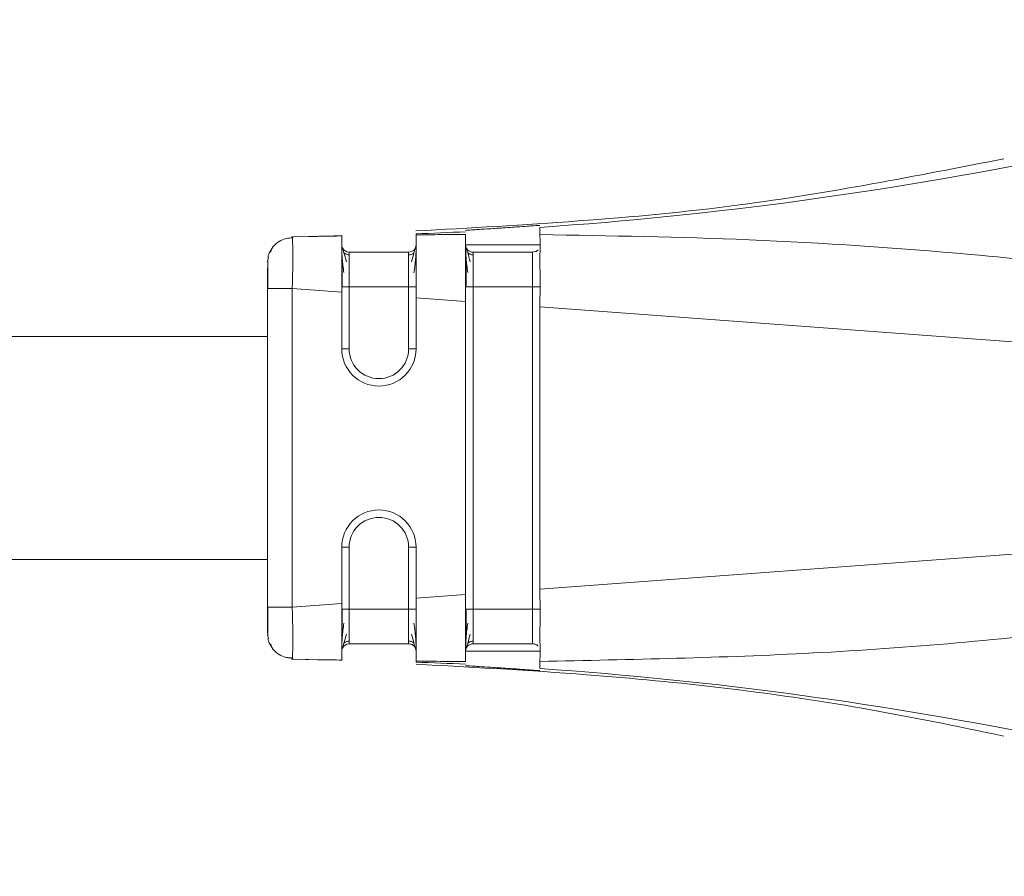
# Model space of a CAD drawing. Header units: millimetres. Extents: x -453 to 1924, y -67 to 428.
# Tile 85 of 88: x 1863 to 1883, y 153 to 171. Entities that reach past the tile are written whole.
import ezdxf

# ---------------------------------------------------------------- set-up
doc = ezdxf.new("R2010")
doc.units = ezdxf.units.MM

# ---------------------------------------------------------------- blocks, each defined once
blk = doc.blocks.new('Drawing View6')
at = {"color": 7, "linetype": 'Continuous', "lineweight": 18}
for p, q in [((129.367, -46.399), (129.367, -46.546)), ((124.358, -46.591), (125.367, -46.572)), ((124.366, -46.611), (124.358, -46.591)), ((124.381, -46.59), (124.877, -46.58)), ((125.373, -46.566), (124.877, -46.58)), ((126.867, -46.826), (126.867, -46.813)), ((129.367, -46.75), (127.867, -46.75)), ((123.867, -47.09), (123.886, -46.998)), ((125.517, -46.9), (126.717, -46.9)), ((128.017, -46.9), (129.217, -46.9)), ((123.867, -54.064), (123.867, -47.635)), ((124.367, -54.064), (124.367, -47.635)), ((124.367, -47.635), (125.367, -47.709)), ((125.367, -47.598), (125.517, -47.598)), ((125.517, -47.598), (125.517, -48.85)), ((125.517, -47.598), (126.717, -47.598)), ((126.717, -48.85), (126.717, -47.598)), ((127.867, -47.598), (128.017, -47.598)), ((128.017, -47.598), (128.017, -54.101)), ((128.017, -47.598), (129.217, -47.598)), ((129.217, -54.101), (129.217, -47.598)), ((125.367, -48.85), (125.367, -47.709)), ((126.867, -48.85), (126.867, -47.82)), ((126.867, -47.82), (127.867, -47.894)), ((127.867, -53.805), (127.867, -47.894)), ((129.367, -48.005), (144.562, -49.128)), ((129.367, -53.695), (129.367, -48.005)), ((123.867, -48.6), (51.457, -48.6)), ((125.367, -48.85), (125.517, -48.85)), ((126.867, -48.85), (126.717, -48.85)), ((129.367, -53.695), (144.562, -52.571)), ((125.367, -53.99), (125.367, -52.85)), ((125.367, -52.85), (125.517, -52.85)), ((125.517, -52.85), (125.517, -54.101)), ((126.717, -54.101), (126.717, -52.85)), ((126.867, -52.85), (126.717, -52.85)), ((126.867, -53.879), (126.867, -52.85)), ((123.867, -53.1), (51.457, -53.1)), ((126.867, -53.879), (127.867, -53.805)), ((124.367, -54.064), (125.367, -53.99)), ((123.867, -54.064), (123.885, -54.064)), ((125.517, -54.101), (126.717, -54.101)), ((128.017, -54.101), (129.217, -54.101)), ((123.867, -54.609), (123.886, -54.701)), ((123.876, -54.583), (123.876, -54.654)), ((125.517, -54.8), (126.717, -54.8)), ((128.017, -54.8), (129.217, -54.8)), ((127.867, -54.95), (129.367, -54.95)), ((124.358, -55.109), (124.366, -55.088)), ((124.358, -55.109), (125.367, -55.127)), ((124.877, -55.12), (124.381, -55.109)), ((124.877, -55.12), (125.373, -55.133))]:
    blk.add_line(p, q, dxfattribs=at)
at = {"color": 7, "linetype": 'Continuous', "lineweight": 18, "flags": 128}
for points in [[(125.367, -54.101), (125.37, -54.101), (125.379, -54.101), (125.393, -54.101), (125.411, -54.101), (125.434, -54.101), (125.46, -54.101), (125.488, -54.101), (125.517, -54.101)], [(127.867, -54.101), (127.87, -54.101), (127.879, -54.101), (127.893, -54.101), (127.911, -54.101), (127.934, -54.101), (127.96, -54.101), (127.988, -54.101), (128.017, -54.101)]]:
    blk.add_lwpolyline(points, dxfattribs=at)
at = {"color": 7, "linetype": 'Continuous', "lineweight": 18}
for centre, radius, start, end in [((123.909, 33.009), 79.595, 273.93236, 289.08957), ((123.942, 32.728), 79.312, 272.11365, 272.83673), ((125.517, -46.75), 0.15, 202.2284, 270), ((128.017, -46.75), 0.15, 179.9972, 270), ((126.117, -48.85), 0.75, 180, 0), ((126.117, -48.85), 0.6, 180, 0), ((126.117, -52.85), 0.75, 0, 180), ((126.117, -52.85), 0.6, 0, 180), ((125.517, -54.95), 0.15, 90, 157.6064), ((128.017, -54.95), 0.15, 90, 180), ((123.942, -134.426), 79.311, 87.16326, 87.88636), ((123.909, -134.708), 79.595, 70.91041, 86.06764)]:
    blk.add_arc(centre, radius, start, end, dxfattribs=at)
for points, knots in [([(138.723, -45.015), (136.952, -45.363), (133.035, -46.132), (129.048, -46.351), (126.864, -46.471)], [0, 0, 0, 0, 0.45216, 1, 1, 1, 1]), ([(129.367, -46.359), (129.357, -46.359), (129.342, -46.36), (129.249, -46.366), (129.137, -46.374), (128.988, -46.385), (128.806, -46.397), (128.63, -46.409), (128.456, -46.42), (128.268, -46.433), (128.109, -46.443), (127.99, -46.451), (127.894, -46.457), (127.878, -46.458), (127.867, -46.459)], [0, 0, 0, 0, 0.1201084, 0.1833772, 0.2486222, 0.3470379, 0.4156022, 0.4969406, 0.5713599, 0.6382175, 0.7488006, 0.8134106, 0.8769066, 1, 1, 1, 1]), ([(124.385, -46.61), (124.338, -46.612), (124.238, -46.617), (124.097, -46.68), (123.975, -46.781), (123.927, -46.874), (123.903, -46.92)], [0, 0, 0, 0, 0.2326117, 0.4841748, 0.7442196, 1, 1, 1, 1]), ([(124.367, -47.635), (124.372, -47.496), (124.38, -47.223), (124.381, -46.878), (124.376, -46.693), (124.369, -46.619), (124.366, -46.612), (124.366, -46.611)], [0, 0, 0, 0, 0.289539, 0.569313, 0.844614, 0.990107, 1, 1, 1, 1]), ([(124.903, -46.579), (124.905, -46.579), (124.908, -46.58), (125.224, -46.574), (125.367, -46.572)], [0, 0, 0, 0, 0.5476621, 1, 1, 1, 1]), ([(125.367, -46.572), (125.367, -46.587), (125.367, -46.618), (125.367, -46.887), (125.367, -47.259), (125.367, -47.559), (125.367, -47.709)], [0, 0, 0, 0, 0.2502548, 0.5000928, 0.7497763, 1, 1, 1, 1]), ([(126.867, -46.531), (126.867, -46.532), (126.867, -46.534), (126.867, -46.545), (126.867, -46.55)], [0, 0, 0, 0, 0.5536399, 1, 1, 1, 1]), ([(127.867, -46.543), (127.68, -46.544), (127.346, -46.545), (127.013, -46.549), (126.867, -46.55)], [0, 0, 0, 0, 0.563222, 1, 1, 1, 1]), ([(126.867, -46.55), (126.867, -46.583), (126.868, -46.647), (126.867, -46.945), (126.868, -47.345), (126.867, -47.66), (126.867, -47.82)], [0, 0, 0, 0, 0.256857, 0.499427, 0.744777, 1, 1, 1, 1]), ([(127.867, -46.543), (127.867, -46.585), (127.867, -46.668), (127.867, -46.988), (127.867, -47.41), (127.867, -47.732), (127.867, -47.894)], [0, 0, 0, 0, 0.249034, 0.499186, 0.749184, 1, 1, 1, 1]), ([(144.562, -49.128), (145.088, -49.064), (145.726, -48.987), (146.406, -48.798), (146.586, -48.721), (146.663, -48.663), (146.69, -48.634), (146.707, -48.607), (146.715, -48.576), (146.711, -48.54), (146.691, -48.5), (146.653, -48.459), (146.558, -48.388), (146.361, -48.295), (145.874, -48.125), (144.904, -47.889), (143.19, -47.566), (140.829, -47.226), (137.53, -46.875), (133.676, -46.617), (130.775, -46.569), (129.367, -46.546)], [0, 0, 0, 0, 0.079633, 0.096416, 0.106506, 0.108989, 0.110947, 0.112535, 0.113904, 0.115836, 0.117972, 0.120667, 0.124353, 0.135955, 0.15357, 0.20236, 0.286651, 0.417176, 0.562519, 0.787792, 1, 1, 1, 1]), ([(129.367, -46.546), (129.367, -46.601), (129.368, -46.709), (129.367, -46.948), (129.367, -47.065)], [0, 0, 0, 0, 0.5095325, 1, 1, 1, 1]), ([(123.95, -46.876), (123.933, -46.886), (123.9, -46.906), (123.883, -46.97), (123.876, -47)], [0, 0, 0, 0, 0.524709, 1, 1, 1, 1]), ([(125.367, -46.814), (125.368, -46.846), (125.368, -46.909), (125.376, -47.032), (125.39, -47.166), (125.404, -47.262), (125.411, -47.309)], [0, 0, 0, 0, 0.262057, 0.516005, 0.761874, 1, 1, 1, 1]), ([(125.461, -47.094), (125.443, -47.027), (125.416, -46.925), (125.391, -46.84), (125.382, -46.817), (125.378, -46.805)], [0, 0, 0, 0, 0.485154, 0.738623, 1, 1, 1, 1]), ([(126.857, -46.806), (126.852, -46.817), (126.844, -46.84), (126.819, -46.926), (126.791, -47.029), (126.774, -47.096)], [0, 0, 0, 0, 0.261424, 0.514828, 1, 1, 1, 1]), ([(126.824, -47.314), (126.831, -47.267), (126.845, -47.17), (126.858, -47.035), (126.866, -46.911), (126.867, -46.848), (126.867, -46.816)], [0, 0, 0, 0, 0.238194, 0.484055, 0.738008, 1, 1, 1, 1]), ([(127.867, -46.814), (127.868, -46.846), (127.868, -46.909), (127.876, -47.032), (127.89, -47.166), (127.904, -47.262), (127.911, -47.309)], [0, 0, 0, 0, 0.262057, 0.516005, 0.761874, 1, 1, 1, 1]), ([(127.961, -47.094), (127.943, -47.027), (127.916, -46.925), (127.891, -46.84), (127.882, -46.817), (127.878, -46.805)], [0, 0, 0, 0, 0.485154, 0.738623, 1, 1, 1, 1]), ([(129.326, -46.852), (129.325, -46.853), (129.314, -46.871), (129.275, -46.892), (129.237, -46.897), (129.217, -46.9)], [0, 0, 0, 0, 0.0382266, 0.5191133, 1, 1, 1, 1]), ([(123.876, -47.045), (123.876, -47.073), (123.876, -47.114), (123.876, -47.186), (123.876, -47.21)], [0, 0, 0, 0, 0.674154, 1, 1, 1, 1]), ([(125.378, -47.034), (125.378, -47.073), (125.378, -47.151), (125.378, -47.291), (125.378, -47.441), (125.378, -47.546), (125.378, -47.598)], [0, 0, 0, 0, 0.24996, 0.499871, 0.74992, 1, 1, 1, 1]), ([(125.517, -46.952), (125.508, -46.952), (125.489, -46.951), (125.461, -46.943), (125.434, -46.931), (125.419, -46.918), (125.411, -46.912)], [0, 0, 0, 0, 0.233003, 0.480022, 0.737313, 1, 1, 1, 1]), ([(125.517, -46.9), (125.517, -46.91), (125.517, -46.931), (125.517, -47.092), (125.517, -47.323), (125.517, -47.506), (125.517, -47.598)], [0, 0, 0, 0, 0.250957, 0.500564, 0.749846, 1, 1, 1, 1]), ([(126.717, -47.598), (126.717, -47.506), (126.717, -47.323), (126.717, -47.092), (126.717, -46.931), (126.717, -46.91), (126.717, -46.9)], [0, 0, 0, 0, 0.250154, 0.499436, 0.749043, 1, 1, 1, 1]), ([(126.824, -46.912), (126.816, -46.919), (126.801, -46.931), (126.774, -46.944), (126.746, -46.951), (126.727, -46.952), (126.717, -46.953)], [0, 0, 0, 0, 0.262685, 0.519976, 0.766996, 1, 1, 1, 1]), ([(127.878, -47.034), (127.878, -47.073), (127.878, -47.151), (127.878, -47.291), (127.878, -47.441), (127.878, -47.546), (127.878, -47.598)], [0, 0, 0, 0, 0.24996, 0.499871, 0.74992, 1, 1, 1, 1]), ([(128.017, -46.952), (128.008, -46.952), (127.989, -46.951), (127.961, -46.943), (127.934, -46.931), (127.919, -46.918), (127.911, -46.912)], [0, 0, 0, 0, 0.233003, 0.480022, 0.737313, 1, 1, 1, 1]), ([(128.017, -46.9), (128.017, -46.91), (128.017, -46.931), (128.017, -47.092), (128.017, -47.323), (128.017, -47.506), (128.017, -47.598)], [0, 0, 0, 0, 0.250957, 0.500564, 0.749846, 1, 1, 1, 1]), ([(129.217, -47.598), (129.217, -47.506), (129.217, -47.323), (129.217, -47.092), (129.217, -46.931), (129.217, -46.91), (129.217, -46.9)], [0, 0, 0, 0, 0.250154, 0.499436, 0.749043, 1, 1, 1, 1]), ([(129.367, -47.065), (129.367, -47.205), (129.368, -47.489), (129.367, -47.831), (129.367, -48.005)], [0, 0, 0, 0, 0.489594, 1, 1, 1, 1]), ([(123.867, -47.635), (123.867, -47.554), (123.867, -47.392), (123.867, -47.274), (123.867, -47.215)], [0, 0, 0, 0, 0.498954, 1, 1, 1, 1]), ([(123.876, -47.21), (123.876, -47.234), (123.876, -47.302), (123.876, -47.452), (123.876, -47.578), (123.876, -47.641)], [0, 0, 0, 0, 0.205255, 0.602522, 1, 1, 1, 1]), ([(129.367, -55.154), (131.205, -55.118), (134.981, -55.044), (139.666, -54.632), (143.105, -54.15), (144.946, -53.803), (145.974, -53.549), (146.452, -53.366), (146.625, -53.27), (146.693, -53.196), (146.714, -53.152), (146.714, -53.109), (146.693, -53.067), (146.654, -53.027), (146.593, -52.986), (146.444, -52.914), (146.098, -52.811), (145.446, -52.684), (144.897, -52.614), (144.562, -52.571)], [0, 0, 0, 0, 0.277154, 0.569443, 0.709641, 0.801655, 0.852576, 0.869317, 0.879228, 0.882226, 0.884534, 0.88657, 0.888768, 0.891501, 0.895083, 0.899771, 0.916625, 0.949186, 1, 1, 1, 1]), ([(127.867, -53.805), (127.867, -53.967), (127.867, -54.29), (127.867, -54.711), (127.867, -55.031), (127.867, -55.115), (127.867, -55.156)], [0, 0, 0, 0, 0.250822, 0.500825, 0.750972, 1, 1, 1, 1]), ([(129.367, -53.695), (129.367, -53.87), (129.368, -54.214), (129.367, -54.5), (129.367, -54.64)], [0, 0, 0, 0, 0.510317, 1, 1, 1, 1]), ([(125.367, -53.99), (125.367, -54.14), (125.367, -54.44), (125.367, -54.812), (125.367, -55.082), (125.367, -55.112), (125.367, -55.127)], [0, 0, 0, 0, 0.250098, 0.499887, 0.749619, 1, 1, 1, 1]), ([(126.867, -53.879), (126.867, -54.04), (126.868, -54.354), (126.867, -54.754), (126.868, -55.052), (126.867, -55.116), (126.867, -55.149)], [0, 0, 0, 0, 0.255216, 0.500584, 0.743135, 1, 1, 1, 1]), ([(123.867, -54.576), (123.867, -54.571), (123.867, -54.553), (123.867, -54.43), (123.867, -54.253), (123.867, -54.127), (123.867, -54.064)], [0, 0, 0, 0, 0.12452, 0.464871, 0.733495, 1, 1, 1, 1]), ([(123.876, -54.058), (123.876, -54.121), (123.876, -54.246), (123.876, -54.383), (123.876, -54.44), (123.876, -54.451)], [0, 0, 0, 0, 0.445553, 0.890852, 1, 1, 1, 1]), ([(123.876, -54.058), (123.876, -54.123), (123.876, -54.211), (123.876, -54.288), (123.876, -54.31)], [0, 0, 0, 0, 0.727809, 1, 1, 1, 1]), ([(123.885, -54.064), (123.89, -54.064), (123.904, -54.064), (124.007, -54.064), (124.171, -54.064), (124.302, -54.064), (124.367, -54.064)], [0, 0, 0, 0, 0.152691, 0.435127, 0.717564, 1, 1, 1, 1]), ([(124.366, -55.088), (124.366, -55.088), (124.369, -55.081), (124.376, -55.006), (124.381, -54.822), (124.38, -54.535), (124.374, -54.274), (124.37, -54.134), (124.367, -54.064)], [0, 0, 0, 0, 0.009732, 0.15501, 0.430006, 0.709355, 0.853404, 1, 1, 1, 1]), ([(125.378, -54.094), (125.378, -54.146), (125.378, -54.252), (125.378, -54.404), (125.378, -54.545), (125.378, -54.624), (125.378, -54.663)], [0, 0, 0, 0, 0.250249, 0.500316, 0.750202, 1, 1, 1, 1]), ([(125.517, -54.101), (125.517, -54.193), (125.517, -54.376), (125.517, -54.607), (125.517, -54.768), (125.517, -54.789), (125.517, -54.8)], [0, 0, 0, 0, 0.250154, 0.499436, 0.749043, 1, 1, 1, 1]), ([(126.717, -54.8), (126.717, -54.789), (126.717, -54.768), (126.717, -54.607), (126.717, -54.376), (126.717, -54.193), (126.717, -54.101)], [0, 0, 0, 0, 0.250957, 0.500564, 0.749846, 1, 1, 1, 1]), ([(127.878, -54.094), (127.878, -54.146), (127.878, -54.252), (127.878, -54.404), (127.878, -54.545), (127.878, -54.624), (127.878, -54.663)], [0, 0, 0, 0, 0.250249, 0.500316, 0.750202, 1, 1, 1, 1]), ([(128.017, -54.101), (128.017, -54.193), (128.017, -54.376), (128.017, -54.607), (128.017, -54.768), (128.017, -54.789), (128.017, -54.8)], [0, 0, 0, 0, 0.250154, 0.499436, 0.749043, 1, 1, 1, 1]), ([(129.217, -54.8), (129.217, -54.789), (129.217, -54.768), (129.217, -54.607), (129.217, -54.376), (129.217, -54.193), (129.217, -54.101)], [0, 0, 0, 0, 0.250957, 0.500564, 0.749846, 1, 1, 1, 1]), ([(125.411, -54.385), (125.404, -54.433), (125.39, -54.531), (125.376, -54.667), (125.368, -54.792), (125.368, -54.854), (125.367, -54.886)], [0, 0, 0, 0, 0.238318, 0.484229, 0.738103, 1, 1, 1, 1]), ([(126.867, -54.887), (126.867, -54.855), (126.866, -54.792), (126.858, -54.667), (126.845, -54.531), (126.831, -54.433), (126.824, -54.385)], [0, 0, 0, 0, 0.261912, 0.51579, 0.761682, 1, 1, 1, 1]), ([(127.911, -54.385), (127.904, -54.433), (127.89, -54.531), (127.876, -54.667), (127.868, -54.792), (127.868, -54.854), (127.867, -54.886)], [0, 0, 0, 0, 0.238318, 0.484229, 0.738103, 1, 1, 1, 1]), ([(123.876, -54.451), (123.876, -54.489), (123.876, -54.576), (123.876, -54.626), (123.876, -54.654)], [0, 0, 0, 0, 0.430026, 1, 1, 1, 1]), ([(125.378, -54.895), (125.382, -54.883), (125.39, -54.86), (125.416, -54.774), (125.443, -54.671), (125.461, -54.603)], [0, 0, 0, 0, 0.261307, 0.514798, 1, 1, 1, 1]), ([(126.774, -54.603), (126.792, -54.671), (126.819, -54.774), (126.845, -54.86), (126.853, -54.883), (126.857, -54.895)], [0, 0, 0, 0, 0.48507, 0.738518, 1, 1, 1, 1]), ([(127.878, -54.895), (127.882, -54.883), (127.89, -54.86), (127.916, -54.774), (127.943, -54.671), (127.961, -54.603)], [0, 0, 0, 0, 0.261307, 0.514798, 1, 1, 1, 1]), ([(123.876, -54.699), (123.883, -54.73), (123.9, -54.794), (123.933, -54.813), (123.95, -54.823)], [0, 0, 0, 0, 0.475345, 1, 1, 1, 1]), ([(123.903, -54.779), (123.927, -54.825), (123.975, -54.919), (124.097, -55.02), (124.238, -55.082), (124.338, -55.087), (124.385, -55.089)], [0, 0, 0, 0, 0.25578, 0.515825, 0.767388, 1, 1, 1, 1]), ([(123.903, -54.779), (123.927, -54.826), (123.975, -54.919), (124.097, -55.019), (124.228, -55.079), (124.317, -55.084), (124.355, -55.086)], [0, 0, 0, 0, 0.2694513, 0.5433949, 0.8084034, 1, 1, 1, 1]), ([(125.411, -54.787), (125.419, -54.781), (125.434, -54.768), (125.461, -54.756), (125.489, -54.748), (125.508, -54.747), (125.517, -54.747)], [0, 0, 0, 0, 0.262686, 0.519977, 0.766996, 1, 1, 1, 1]), ([(126.717, -54.747), (126.727, -54.747), (126.746, -54.748), (126.774, -54.756), (126.801, -54.768), (126.816, -54.781), (126.824, -54.787)], [0, 0, 0, 0, 0.233001, 0.48002, 0.737312, 1, 1, 1, 1]), ([(127.911, -54.787), (127.919, -54.781), (127.934, -54.768), (127.961, -54.756), (127.989, -54.748), (128.008, -54.747), (128.017, -54.747)], [0, 0, 0, 0, 0.262686, 0.519977, 0.766996, 1, 1, 1, 1]), ([(129.326, -54.847), (129.325, -54.846), (129.314, -54.828), (129.275, -54.807), (129.237, -54.802), (129.217, -54.8)], [0, 0, 0, 0, 0.037139, 0.518569, 1, 1, 1, 1]), ([(129.367, -54.64), (129.367, -54.756), (129.368, -54.992), (129.367, -55.099), (129.367, -55.154)], [0, 0, 0, 0, 0.490542, 1, 1, 1, 1]), ([(125.367, -55.128), (125.224, -55.125), (124.908, -55.12), (124.905, -55.12), (124.903, -55.12)], [0, 0, 0, 0, 0.452351, 1, 1, 1, 1]), ([(126.866, -55.211), (128.012, -55.273), (131.022, -55.437), (134.992, -55.888), (137.773, -56.463), (138.725, -56.66)], [0, 0, 0, 0, 0.287812, 0.75612, 1, 1, 1, 1]), ([(126.867, -55.149), (127.053, -55.151), (127.386, -55.154), (127.72, -55.156), (127.867, -55.156)], [0, 0, 0, 0, 0.556487, 1, 1, 1, 1]), ([(126.867, -55.149), (126.867, -55.155), (126.867, -55.166), (126.867, -55.168), (126.867, -55.169)], [0, 0, 0, 0, 0.566355, 1, 1, 1, 1]), ([(129.367, -55.154), (129.367, -55.2), (129.367, -55.279), (129.367, -55.294), (129.367, -55.3)], [0, 0, 0, 0, 0.576678, 1, 1, 1, 1]), ([(127.867, -55.24), (127.878, -55.241), (127.894, -55.243), (127.99, -55.249), (128.109, -55.256), (128.268, -55.267), (128.456, -55.279), (128.63, -55.291), (128.806, -55.302), (128.988, -55.315), (129.137, -55.326), (129.249, -55.333), (129.342, -55.34), (129.357, -55.34), (129.367, -55.34)], [0, 0, 0, 0, 0.123082, 0.18658, 0.251196, 0.361764, 0.428626, 0.503058, 0.584391, 0.652955, 0.751381, 0.816619, 0.879885, 1, 1, 1, 1])]:
    blk.add_open_spline(points, degree=3, knots=knots, dxfattribs=at)
for points in [[(126.867, -46.75), (126.865, -46.769), (126.861, -46.809), (126.826, -46.858), (126.776, -46.893), (126.737, -46.897), (126.717, -46.9)], [(123.867, -47.635), (123.875, -47.635), (123.89, -47.635), (124.006, -47.635), (124.171, -47.635), (124.302, -47.635), (124.367, -47.635)], [(126.867, -47.598), (126.865, -47.598), (126.861, -47.598), (126.826, -47.598), (126.776, -47.598), (126.737, -47.598), (126.717, -47.598)], [(129.367, -47.598), (129.365, -47.598), (129.361, -47.598), (129.326, -47.598), (129.276, -47.598), (129.237, -47.598), (129.217, -47.598)], [(126.867, -54.101), (126.865, -54.101), (126.861, -54.101), (126.826, -54.101), (126.776, -54.101), (126.737, -54.101), (126.717, -54.101)], [(129.367, -54.101), (129.365, -54.101), (129.361, -54.101), (129.326, -54.101), (129.276, -54.101), (129.237, -54.101), (129.217, -54.101)], [(126.867, -54.95), (126.865, -54.93), (126.861, -54.891), (126.826, -54.841), (126.776, -54.806), (126.737, -54.802), (126.717, -54.8)]]:
    blk.add_open_spline(points, degree=3, dxfattribs=at)

msp = doc.modelspace()

# ---------------------------------------------------------------- block references
at = {"color": 7, "linetype": 'Continuous', "lineweight": 18}
msp.add_blockref('Drawing View6', (1744.186, 212.958), dxfattribs=at)

doc.saveas('drawing.dxf')
